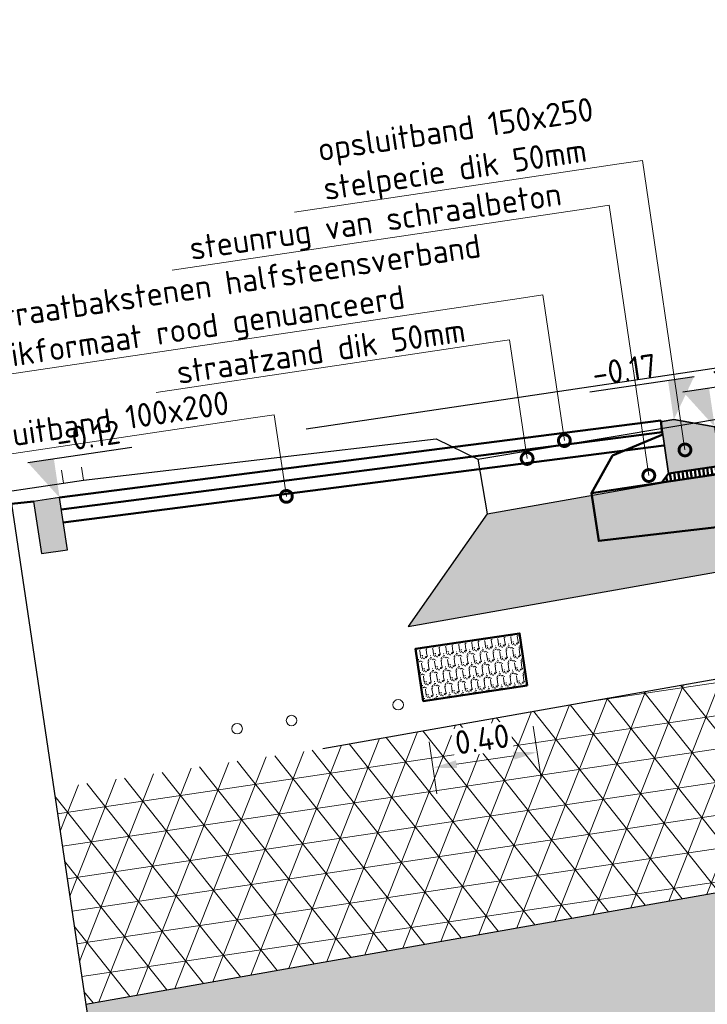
# Model space of a CAD drawing. Header units: metres. Extents: x 0 to 269924, y 0 to 933292.
# Tile 37 of 247: x 133868.06 to 133870.68, y 465822.1 to 465825.84. Entities that reach past the tile are written whole.
import ezdxf
from ezdxf import colors
from ezdxf.entities.mleader import LeaderData, LeaderLine
from ezdxf.lldxf.tags import DXFTag
from ezdxf.math import Vec2, Vec3

# ---------------------------------------------------------------- set-up
doc = ezdxf.new("R2010")
doc.units = ezdxf.units.M
doc.linetypes.add('AL-NAP_LIJN', pattern=[15.25, 12, -1.5, 0.25, -1.5])
doc.linetypes.add('XX-AFBREEK', pattern=[7, 4, -1, 1, -1])
for name, color, linetype, lineweight, true_color in [('B-OI-KL-DATA-G', 3, 'KL-DATA-N', 18, 0x00ff00), ('N-WE-KL-TRACE-GD', 30, 'Continuous', 50, 0xff7f00), ('N-WE-OG-ZONE_LEIDINGSTROOK-AD-50', 30, 'Continuous', 18, 0xff7f00)]:
    doc.layers.add(name, color=color, linetype=linetype, lineweight=lineweight, true_color=true_color)
for name, color, linetype, lineweight in [('B-WE-GW-AFBREEKLIJN-GD', 7, 'XX-AFBREEK', 25), ('B-WE-MO-BODEM-A-50', 253, 'Continuous', 18), ('B-WE-MO-BODEM-AD-50', 253, 'Continuous', 18), ('B-WE-VH-VERHARDING-GD', 253, 'Continuous', 25), ('B-WE-VH-VERHARDING_FUNDERING-AD-50', 253, 'Continuous', 18), ('N-WE-GR-GROENSTROOK-GD', 90, 'Continuous', 50), ('N-WE-KL-ET_LS_OV_LICHTMAST-S', 190, 'Continuous', 25), ('N-WE-VH-KANTOPSLUITING_GELEIDEBAND-SD', 20, 'Continuous', 25), ('N-WE-VH-KANTOPSLUITING_OPSLUITBAND-SD', 150, 'Continuous', 25), ('N-WE-VH-M', 7, 'Continuous', 18), ('N-WE-VH-VERHARDING-GD', 7, 'Continuous', 50), ('N-WE-VH-VERHARDING-T18', 10, 'Continuous', 18), ('X-XX-AL-NAP-GD', 7, 'AL-NAP_LIJN', 25), ('X-XX-AL-PEILMAAT-SD', 7, 'Continuous', 25)]:
    doc.layers.add(name, color=color, linetype=linetype, lineweight=lineweight)
doc.layers.add('X-XX-AL-HULPLIJN-G', color=30, linetype='Continuous', lineweight=18, plot=False)
doc.styles.add('NLCS-ISO', font='NLCS-ISO.ttf')
doc.styles.add('NLCS-ISO-M200-T18', font='NLCS-ISO.ttf', dxfattribs={"height": 0.36})
doc.styles.add('NLCS-ISO-M50-T18', font='NLCS-ISO.ttf', dxfattribs={"height": 0.09000000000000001})
doc.styles.get("Standard").update_dxf_attribs({"font": 'romand.shx'})
tags = doc.linetypes.add('KL-DATA-N', pattern='A,4,-1,[101,NLCS.SHX,S=0.5,R=0,X=0,Y=0],-1,4,-1,["D",Standard,S=1,R=0,X=-0.25,Y=-0.5],-1.5', length=12.5).pattern_tags.tags
tags[18] = DXFTag(74, 10)
doc.dimstyles.new('NLCS-M50-T18-PIJL_L2_H2', dxfattribs={"dimscale": 0.05, "dimtxt": 2.5, "dimasz": 1.8, "dimexe": 2, "dimexo": 2, "dimgap": 0.7, "dimtad": 1, "dimzin": 0, "dimdsep": 46, "dimtxsty": 'NLCS-ISO-M50-T18', "dimcen": 0, "dimdle": 2, "dimclrd": 256, "dimclre": 256, "dimclrt": 10, "dimazin": 0, "dimtfac": 1, "dimtdec": 3, "dimtofl": 0, "dimtmove": 0, "dimatfit": 3, "dimfxl": 2, "dimfxlon": 1, "dimtfillclr": 256, "dimtolj": 1, "dimtzin": 0, "dimlwd": -1, "dimlwe": -1, "dimarcsym": 0})
doc.dimstyles.new('NLCS-M50-T18-SCHRAP_L2_H2', dxfattribs={"dimscale": 0.05, "dimtxt": 2.5, "dimasz": 1.008, "dimexe": 2, "dimexo": 2, "dimgap": 0.7, "dimtad": 1, "dimzin": 0, "dimdsep": 46, "dimtxsty": 'NLCS-ISO-M50-T18', "dimblk": 'OBLIQUE', "dimcen": 0, "dimdle": 2, "dimclrd": 256, "dimclre": 256, "dimclrt": 10, "dimazin": 0, "dimtfac": 1, "dimtdec": 3, "dimtofl": 0, "dimtmove": 0, "dimatfit": 3, "dimldrblk": 'OBLIQUE', "dimfxl": 2, "dimfxlon": 1, "dimtfillclr": 256, "dimtolj": 1, "dimtzin": 0, "dimlwd": -1, "dimlwe": -1, "dimarcsym": 0})

# ---------------------------------------------------------------- blocks, each defined once
blk = doc.blocks.new('*D416')
at = {"layer": 'Defpoints', "color": 0, "transparency": 16777216}
for p in [(8.521855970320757, -1.087554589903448), (8.92185597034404, -1.087554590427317), (8.92185597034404, -1.343827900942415)]:
    blk.add_point(p, dxfattribs=at)
at = {"layer": 'N-WE-VH-M', "transparency": 16777216}
for p, q in [((8.521855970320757, -1.243827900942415), (8.521855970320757, -1.443827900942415)), ((8.92185597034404, -1.243827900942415), (8.92185597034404, -1.443827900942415)), ((8.611855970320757, -1.343827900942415), (8.83185597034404, -1.343827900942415))]:
    blk.add_line(p, q, dxfattribs=at)
for points in [[(8.611855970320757, -1.328827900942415), (8.611855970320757, -1.358827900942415), (8.521855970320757, -1.343827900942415)], [(8.83185597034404, -1.328827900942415), (8.83185597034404, -1.358827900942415), (8.92185597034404, -1.343827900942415)]]:
    blk.add_solid(points, dxfattribs=at)
at = {"layer": 'N-WE-VH-M', "color": 10, "transparency": 16777216, "insert": (8.721855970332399, -1.263827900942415), "char_height": 0.09000000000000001, "attachment_point": 5, "style": 'NLCS-ISO-M50-T18', "bg_fill": 3, "box_fill_scale": 1.1, "bg_fill_color": 256, "bg_fill_true_color": 13158600, "bg_fill_transparency": 0}
blk.add_mtext('\\A1;0.40', dxfattribs=at)
blk = doc.blocks.new('SAL-PEILMAAT_INFRACAD_H01-SOD')
blk.add_line((-2, 3), (6, 3))
blk.add_solid([(-2, 3), (0, 3), (0, 0)])
at = {"style": 'NLCS-ISO'}
blk.add_attdef('...', (0.3999999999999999, 3.399999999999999), '', height=1.8, dxfattribs=at)
blk = doc.blocks.new('N-SVH-KANTOPSLUITING_OPSLUITBAND_100X200-D')
blk.add_hatch(color=8).paths.add_polyline_path([(-0.09999999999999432, -0.1999999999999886), (0, -0.1999999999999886), (0, 0), (-0.09999999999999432, 0)])
at = {"flags": 128}
blk.add_lwpolyline([(-0.09999999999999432, -0.1999999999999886), (0, -0.1999999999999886), (0, 0), (-0.09999999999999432, 0)], close=True, dxfattribs=at)
blk = doc.blocks.new('_DotSmall')
at = {"color": 0, "linetype": 'ByBlock', "const_width": 0.5}
blk.add_lwpolyline([(-0.0625, 0, 1), (0.0625, 0, 1)], format="xyb", close=True, dxfattribs=at)
blk = doc.blocks.new('_Oblique')
at = {"color": 0, "linetype": 'ByBlock', "lineweight": -2}
blk.add_line((-0.5, -0.5), (0.5, 0.5), dxfattribs=at)
blk = doc.blocks.new('*D701')
at = {"layer": 'Defpoints', "color": 0, "transparency": 16777216}
for p in [(133870.7181755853, 465824.2164049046), (133868.1224583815, 465823.9954497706), (133871.1563282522, 465821.2680326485)]:
    blk.add_point(p, dxfattribs=at)
at = {"layer": 'N-WE-VH-VERHARDING-GD', "transparency": 16777216}
for p, q in [((133871.1416288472, 465821.3669463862), (133871.1710276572, 465821.1691189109)), ((133868.4856573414, 465820.8711487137), (133871.2552419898, 465821.2827320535)), ((133868.569871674, 465820.9847618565), (133868.5992704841, 465820.7869343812))]:
    blk.add_line(p, q, dxfattribs=at)
at = {"layer": 'N-WE-VH-VERHARDING-GD', "transparency": 16777216, "xscale": 0.0504, "yscale": 0.0504, "zscale": 0.0504}
for p, rotation in [((133871.1563282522, 465821.2680326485), 8.452767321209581), ((133868.5845710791, 465820.8858481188), 188.4527673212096)]:
    blk.add_blockref('_Oblique', p, dxfattribs=dict(at, rotation=rotation))
at = {"layer": 'N-WE-VH-VERHARDING-GD', "color": 10, "transparency": 16777216, "insert": (133869.8476655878, 465821.230256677), "char_height": 0.09000000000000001, "attachment_point": 5, "rotation": 8.452767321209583, "style": 'NLCS-ISO-M50-T18'}
blk.add_mtext('\\A1;trottoir\\P2.60', dxfattribs=at)
blk = doc.blocks.new('*U691')
h = blk.add_hatch(color=253)
h.dxf.hatch_style = 1
h.paths.add_polyline_path([(-0.1999999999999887, -0.1500000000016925), (-0.1999999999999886, 0.04500000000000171), (-0.1949999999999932, 0.05000000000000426), (-0.1500000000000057, 0.05000000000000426), (0, 0), (-2.775557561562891e-17, -0.1500000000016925)])
at = {"layer": 'N-WE-VH-VERHARDING-GD', "linetype": 'Continuous'}
h = blk.add_hatch(dxfattribs=at)
h.set_pattern_fill('ANSI31', color=256, scale=0.005, angle=45, style=0)
h.set_pattern_definition([(90, (89116.59644468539, 436374.9204160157), (-0.015875, 2.472489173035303e-18), [])])
h.paths.add_polyline_path([(-0.1999999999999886, -0.1500000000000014), (-1.998046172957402e-11, -0.1500000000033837), (0.02999999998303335, -0.1800000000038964), (-0.2300000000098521, -0.1799999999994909)])
at = {"lineweight": 35}
blk.add_lwpolyline([(-0.1999999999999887, -0.1500000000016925), (-0.1999999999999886, 0.04500000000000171), (-0.1949999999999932, 0.05000000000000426), (-0.1500000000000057, 0.05000000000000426), (0, 0), (-2.775557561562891e-17, -0.1500000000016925)], close=True, dxfattribs=at)
at = {"layer": 'N-WE-VH-VERHARDING-GD', "linetype": 'Continuous'}
for p, q in [((-0.3999999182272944, -0.04999994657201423), (-0.1999999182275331, 5.34508906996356e-08)), ((-0.3999999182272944, -0.04999994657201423), (-0.4999999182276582, -0.1799999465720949)), ((-0.229999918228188, -0.1799999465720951), (-0.4999999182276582, -0.1799999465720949))]:
    blk.add_line(p, q, dxfattribs=at)
at = {"layer": 'N-WE-VH-VERHARDING-GD', "linetype": 'Continuous', "flags": 128}
blk.add_lwpolyline([(-0.1999999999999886, -0.1500000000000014), (-1.998046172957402e-11, -0.1500000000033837), (0.02999999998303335, -0.1800000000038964), (-0.2300000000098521, -0.1799999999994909)], close=True, dxfattribs=at)
blk = doc.blocks.new('PROFIEL 8')
at = {"layer": 'B-WE-MO-BODEM-A-50'}
h = blk.add_hatch(dxfattribs=at)
h.set_pattern_fill('AMO-BODEM_ZAND-SO', color=256, scale=0.05, angle=5.945633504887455e-10, pattern_type=2)
h.set_pattern_definition([(37.50000000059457, (-134959.7501809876, -466664.7652126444), (-0.00314966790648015, 0.09634118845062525), [0, -0.076, 0, -0.08499999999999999, 0, -0.08124999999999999]), (7.500000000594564, (-134959.7501809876, -466664.7652126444), (0.08848883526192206, 0.1411073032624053), [0, -0.041, 0, -0.0685, 0, -0.02625]), (327.5000000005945, (-134959.8116809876, -466664.7652126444), (0.1557070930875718, 0.0002829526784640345), [0, -0.025, 0, -0.09000000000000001, 0, -0.1175]), (317.5000000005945, (-134959.8116809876, -466664.7652126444), (0.1503063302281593, 0.04388377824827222), [0, -0.0125, 0, -0.05899999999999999, 0, -0.06749999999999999])])
h.paths.add_polyline_path([(7.083813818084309, -2.039032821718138), (7.083813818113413, -2.756166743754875), (9.25152546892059, -2.979565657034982), (12.7614312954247, -2.559519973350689), (15.10497242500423, -3.258754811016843), (16.32185597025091, -3.148775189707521), (16.32185597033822, -1.976880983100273), (12.12972014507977, -1.899720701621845)])
at = {"layer": 'B-WE-MO-BODEM-AD-50'}
h = blk.add_hatch(dxfattribs=at)
h.set_pattern_fill('AVH-FUNDERING_EPS-SO', color=256, scale=0.025, angle=-8.452767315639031, pattern_type=2)
h.set_pattern_definition([(359.9999999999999, (832.0822872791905, -451.0629936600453), (6.938893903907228e-17, 0.125), []), (59.99999999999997, (832.0822872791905, -451.0629936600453), (-0.1082531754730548, 0.06250000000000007), []), (120, (832.0822872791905, -451.0629936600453), (-0.1082531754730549, -0.06249999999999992), [])])
h.paths.add_polyline_path([(16.32185597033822, -1.976880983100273), (16.3218559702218, -1.173285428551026), (16.13387043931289, -1.173285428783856), (12.12603996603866, -1.099517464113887), (8.11836777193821, -1.210165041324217), (7.08381381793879, -1.210165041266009), (7.083813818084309, -2.039032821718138), (12.12972014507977, -1.899720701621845)])
at = {"layer": 'B-WE-VH-VERHARDING_FUNDERING-AD-50'}
h = blk.add_hatch(dxfattribs=at)
h.set_pattern_fill('AVH-FUNDERING_02-SO', color=256, scale=0.25, angle=5.945633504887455e-10, pattern_type=2)
h.set_pattern_definition([(5.945633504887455e-10, (-1600.382309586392, -133.2322144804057), (0.2499999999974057, 0.2500000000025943), [0.03124999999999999, -0.2187499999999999]), (90, (-1600.382309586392, -133.2322144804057), (-0.2500000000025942, 0.2499999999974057), [0.03125, -0.21875]), (135.0000000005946, (-1600.35105958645, -133.2322144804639), (-0.2499999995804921, -2.594258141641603e-12), [0.044194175, -0.3093592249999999]), (5.945633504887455e-10, (-1600.351059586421, -133.0915894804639), (0.2499999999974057, 0.2500000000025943), [0.03124999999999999, -0.2187499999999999]), (45.00000000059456, (-1600.335434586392, -133.1072144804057), (-2.594272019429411e-12, 0.2499999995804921), [0.02209707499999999, -0.3314562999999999]), (135.0000000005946, (-1600.335434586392, -133.1072144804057), (-0.2499999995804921, -2.594258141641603e-12), [0.022097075, -0.3314563]), (5.945633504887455e-10, (-1600.25730958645, -133.0290894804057), (0.2499999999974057, 0.2500000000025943), [0.04419417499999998, -0.2058058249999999]), (45.00000000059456, (-1600.25730958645, -133.0290894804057), (-2.594272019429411e-12, 0.2499999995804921), [0.03124999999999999, -0.3223033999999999]), (135.0000000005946, (-1600.213115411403, -133.0290894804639), (-0.2499999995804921, -2.594258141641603e-12), [0.03125, -0.3223034]), (90, (-1600.21043458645, -133.1697144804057), (-0.2500000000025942, 0.2499999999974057), [0.03125, -0.21875]), (45.00000000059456, (-1600.21043458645, -133.1697144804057), (-2.594272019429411e-12, 0.2499999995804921), [0.02209707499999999, -0.3314562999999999]), (135.0000000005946, (-1600.194809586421, -133.1540894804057), (-0.2499999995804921, -2.594258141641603e-12), [0.022097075, -0.3314563]), (5.945633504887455e-10, (-1600.35105958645, -133.1697144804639), (0.2499999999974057, 0.2500000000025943), [0.01562499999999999, -0.2093749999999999]), (5.945633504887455e-10, (-1600.16355958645, -133.1072144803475), (0.2499999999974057, 0.2500000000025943), [0.01562499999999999, -0.2093749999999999]), (90, (-1600.241684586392, -133.0759644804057), (-0.2500000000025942, 0.2499999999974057), [0.015625, -0.209375]), (135.0000000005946, (-1600.21043458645, -133.2165894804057), (-0.2499999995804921, -2.594258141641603e-12), [0.022097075, -0.3314563]), (135.0000000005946, (-1600.31980958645, -133.0447144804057), (-0.2499999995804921, -2.594258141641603e-12), [0.022097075, -0.3314563]), (45.00000000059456, (-1600.265122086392, -133.1501832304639), (-2.594272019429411e-12, 0.2499999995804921), [0.02209707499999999, -0.3314562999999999]), (90, (-1600.29637208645, -133.2009644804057), (-0.2500000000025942, 0.2499999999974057), [0.00390625, -0.24609375]), (90, (-1600.284653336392, -133.0954957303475), (-0.2500000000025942, 0.2499999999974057), [0.00390625, -0.24609375]), (90, (-1600.167465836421, -133.0525269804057), (-0.2500000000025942, 0.2499999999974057), [0.00390625, -0.24609375]), (90, (-1600.163559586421, -133.1853394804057), (-0.2500000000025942, 0.2499999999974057), [0.00390625, -0.24609375])])
h.paths.add_polyline_path([(15.37136197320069, -0.759182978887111), (15.74129931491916, -0.7659920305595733), (15.37817102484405, -0.3892456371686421), (12.1224977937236, -0.3293218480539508), (8.86682368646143, -0.4192075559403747), (8.50717603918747, -0.7992780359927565), (8.877035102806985, -0.7890666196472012), (12.12419987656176, -0.6994158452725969)])
at = {"layer": 'N-WE-OG-ZONE_LEIDINGSTROOK-AD-50'}
h = blk.add_hatch(dxfattribs=at)
h.set_pattern_fill('ARO-ZONE_LEIDINGSTROOK-SO', color=256, scale=0.05, angle=-8.452767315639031, pattern_type=2)
h.set_pattern_definition([(179.9999999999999, (9.123855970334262, -0.9400545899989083), (-6.071532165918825e-18, -0.05), [0.002, -0.048]), (165.963757, (9.125855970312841, -0.9405545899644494), (-0.05000000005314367, -6.508785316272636e-10), [0.002061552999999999, -0.2040937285]), (153.434949, (9.127855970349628, -0.9415545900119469), (-0.05000000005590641, -3.781364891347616e-10), [0.002236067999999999, -0.109567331]), (143.130102, (9.129855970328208, -0.9430545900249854), (-0.1499999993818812, 0.1000000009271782), [0.0025, -0.2475]), (135, (9.130855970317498, -0.9440545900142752), (-0.04999999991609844, 3.469446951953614e-18), [0.0014142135, -0.06929646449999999]), (135, (9.132355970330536, -0.9455545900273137), (-0.04999999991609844, 3.469446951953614e-18), [0.0021213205, -0.06858935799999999]), (116.565051, (9.13335597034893, -0.9475545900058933), (-0.05000000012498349, 0.05000000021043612), [0.002236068, -0.109567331]), (108.434949, (9.134355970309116, -0.9505545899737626), (-0.05000000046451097, 0.09999999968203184), [0.0031622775, -0.1549516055]), (90, (9.134355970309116, -0.9525545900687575), (-0.05, 2.602085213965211e-18), [0.002, -0.048]), (0, (9.169855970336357, -0.9400545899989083), (0, 0.05), [0.002, -0.048]), (14.036243, (9.167855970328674, -0.9405545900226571), (0.1500000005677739, 0.04999999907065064), [0.002061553, -0.2040937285]), (26.56505099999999, (9.165855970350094, -0.9415545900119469), (0.05000000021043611, 0.05000000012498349), [0.002236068, -0.109567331]), (36.86989799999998, (9.163855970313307, -0.9430545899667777), (0.04999999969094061, 0.05000000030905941), [0.0025, -0.2475]), (45, (9.162855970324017, -0.9440545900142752), (8.673617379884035e-19, 0.04999999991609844), [0.0014142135, -0.0692964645]), (45, (9.161355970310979, -0.9455545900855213), (8.673617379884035e-19, 0.04999999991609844), [0.0021213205, -0.068589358]), (63.434949, (9.160355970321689, -0.9475545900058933), (-3.781364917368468e-10, 0.05000000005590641), [0.002236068, -0.109567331]), (71.565051, (9.159355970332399, -0.9505545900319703), (-3.584179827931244e-12, 0.05000000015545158), [0.0031622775, -0.1549516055]), (90, (9.159355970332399, -0.9525545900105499), (-0.05, 2.602085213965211e-18), [0.002, -0.048]), (179.9999999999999, (9.148855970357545, -0.9850545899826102), (-6.071532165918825e-18, -0.05), [0.002, -0.048]), (194.036243, (9.150855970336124, -0.9845545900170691), (-0.1500000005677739, -0.04999999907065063), [0.002061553, -0.2040937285]), (206.565051, (9.152855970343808, -0.9835545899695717), (-0.05000000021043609, -0.05000000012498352), [0.002236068, -0.109567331]), (216.8698979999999, (9.154855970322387, -0.9820545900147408), (-0.04999999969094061, -0.05000000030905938), [0.0025, -0.2475]), (225, (9.155855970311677, -0.981054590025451), (-8.673617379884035e-18, -0.04999999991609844), [0.0014142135, -0.06929646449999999]), (225, (9.15735597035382, -0.9795545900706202), (-8.673617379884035e-18, -0.04999999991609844), [0.0021213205, -0.06858935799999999]), (243.434949, (9.158355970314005, -0.9775545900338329), (3.781365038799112e-10, -0.05000000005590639), [0.002236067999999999, -0.109567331]), (251.565051, (9.159355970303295, -0.9745545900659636), (3.584157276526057e-12, -0.05000000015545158), [0.003162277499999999, -0.1549516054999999]), (270, (9.159355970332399, -0.9725545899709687), (0.05, -8.673617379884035e-18), [0.002, -0.048]), (0, (9.144855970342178, -0.9850545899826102), (0, 0.05), [0.002, -0.048]), (345.9637569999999, (9.14285597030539, -0.9845545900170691), (0.05000000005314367, 6.508784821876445e-10), [0.002061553, -0.2040937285]), (333.434949, (9.140855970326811, -0.9835545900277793), (0.05000000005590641, 3.781364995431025e-10), [0.002236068, -0.109567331]), (323.1301020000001, (9.138855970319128, -0.9820545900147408), (0.1499999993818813, -0.1000000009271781), [0.0025, -0.2475]), (314.9999999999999, (9.137855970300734, -0.9810545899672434), (0.04999999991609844, -1.474514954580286e-17), [0.0014142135, -0.0692964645]), (314.9999999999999, (9.136355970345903, -0.9795545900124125), (0.04999999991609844, -1.474514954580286e-17), [0.0021213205, -0.068589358]), (296.5650509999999, (9.13535597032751, -0.9775545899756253), (0.05000000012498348, -0.05000000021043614), [0.002236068, -0.109567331]), (288.434949, (9.13435597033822, -0.9745545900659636), (0.05000000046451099, -0.0999999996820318), [0.0031622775, -0.1549516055]), (270, (9.13435597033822, -0.9725545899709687), (0.05, -8.673617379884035e-18), [0.002, -0.048]), (90, (9.159355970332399, -0.9725545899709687), (-0.05, 2.602085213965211e-18), [0.02, -0.03]), (90, (9.13435597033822, -0.9725545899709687), (-0.05, 2.602085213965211e-18), [0.02, -0.03])])
h.paths.add_polyline_path([(8.92185597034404, -1.087554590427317), (8.521855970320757, -1.087554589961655), (8.521855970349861, -0.8875545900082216), (8.921855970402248, -0.8875545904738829)])
at = {"layer": 'B-OI-KL-DATA-G'}
for centre in [(7.806441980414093, -1.087554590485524), (8.01576585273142, -1.087554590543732), (8.425532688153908, -1.087554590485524)]:
    blk.add_circle(centre, 0.02, dxfattribs=at)
at = {"layer": 'B-WE-GW-AFBREEKLIJN-GD'}
blk.add_lwpolyline([(7.083813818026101, -0.1167322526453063), (7.083813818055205, -3.051967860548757)], dxfattribs=at)
at = {"layer": 'B-WE-VH-VERHARDING-GD'}
for points in [[(5.221855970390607, -0.06702850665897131), (7.290881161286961, -0.06702850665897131), (7.368031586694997, -0.06713888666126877), (8.717500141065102, -0.1092761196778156), (8.861855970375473, -0.2092761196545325)], [(8.861855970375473, -0.2092761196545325), (12.12166975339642, -0.1492761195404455), (15.38148353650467, -0.2392761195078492)], [(8.861855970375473, -0.2092761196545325), (8.86682368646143, -0.4192075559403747)], [(8.86682368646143, -0.4192075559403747), (12.1224977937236, -0.3293218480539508), (15.37817102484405, -0.3892456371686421)], [(8.86682368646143, -0.4192075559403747), (8.50717603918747, -0.7992780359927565)], [(8.877035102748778, -0.7890666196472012), (12.12419987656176, -0.6994158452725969), (15.37136197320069, -0.759182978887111)], [(8.50717603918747, -0.7992780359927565), (8.877035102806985, -0.7890666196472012)], [(8.118367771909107, -1.210165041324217), (12.12603996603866, -1.099517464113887), (16.13387043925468, -1.173285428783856)], [(7.083813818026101, -2.039032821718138), (12.12972014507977, -1.899720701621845), (16.32185597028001, -1.976880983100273)]]:
    blk.add_lwpolyline(points, dxfattribs=at)
at = {"layer": 'N-WE-KL-TRACE-GD'}
blk.add_lwpolyline([(8.92185597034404, -1.087554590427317), (8.521855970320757, -1.087554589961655), (8.521855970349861, -0.8875545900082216), (8.921855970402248, -0.8875545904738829)], close=True, dxfattribs=at)
at = {"layer": 'X-XX-AL-HULPLIJN-G'}
for points in [[(7.290881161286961, -0.01702850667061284), (7.290881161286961, -0.06702850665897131)], [(7.368031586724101, -0.0171388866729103), (7.368031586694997, -0.06713888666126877)]]:
    blk.add_lwpolyline(points, dxfattribs=at)
at = {"layer": 'X-XX-AL-NAP-GD'}
blk.add_lwpolyline([(20.2339878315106, 1.629814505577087e-09), (0, -5.820766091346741e-11)], dxfattribs=at)
at = {"layer": 'N-WE-VH-M'}
dim = blk.add_linear_dim(base=(8.92185597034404, -1.343827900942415), p1=(8.521855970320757, -1.087554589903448), p2=(8.92185597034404, -1.087554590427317), dimstyle='NLCS-M50-T18-PIJL_L2_H2', override={"dimtfill": 1}, dxfattribs=at)
dim.commit()
dim.dimension.update_dxf_attribs({"geometry": '*D416', "text_midpoint": (8.721855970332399, -1.263827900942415)})

msp = doc.modelspace()

# ---------------------------------------------------------------- block references
at = {"layer": 'N-WE-KL-ET_LS_OV_LICHTMAST-S', "rotation": 8.452767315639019}
msp.add_blockref('PROFIEL 8', (133861.0087702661, 465823.0765775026), dxfattribs=at)

# ---------------------------------------------------------------- next in the draw order: linework, layer by layer
at = {"layer": 'N-WE-GR-GROENSTROOK-GD'}
msp.add_lwpolyline([(133868.1166413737, 465824.0118396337), (133868.0326903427, 465824.003090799)], dxfattribs=at)
at = {"layer": 'N-WE-VH-VERHARDING-GD'}
for p, q in [((133868.2155551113, 465824.0265390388), (133870.5007292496, 465824.3195605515)), ((133870.5007292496, 465824.3195605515), (133870.5069548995, 465824.271008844)), ((133870.5064526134, 465824.274926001), (133868.2212784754, 465823.9819044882))]:
    msp.add_line(p, q, dxfattribs=at)
at = {"layer": 'N-WE-VH-VERHARDING-GD', "flags": 128}
msp.add_lwpolyline([(133870.5128119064, 465824.2253320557), (133868.2295223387, 465823.9325521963)], dxfattribs=at)
at = {"layer": 'N-WE-VH-VERHARDING-GD'}
msp.add_lwpolyline([(133870.2382990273, 465824.0440436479), (133870.2653818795, 465823.8618004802), (133873.3959815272, 465824.2251266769)], dxfattribs=at)

# ---------------------------------------------------------------- next in the draw order: block references
at = {"layer": 'N-WE-VH-KANTOPSLUITING_GELEIDEBAND-SD', "rotation": 8.452767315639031}
msp.add_blockref('*U691', (133870.7064087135, 465824.2955853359), dxfattribs=at)
at = {"layer": 'N-WE-VH-KANTOPSLUITING_OPSLUITBAND-SD', "rotation": 8.452767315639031}
msp.add_blockref('N-SVH-KANTOPSLUITING_OPSLUITBAND_100X200-D', (133868.2155551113, 465824.0265390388), dxfattribs=at)
at = {"layer": 'X-XX-AL-PEILMAAT-SD', "xscale": 0.05, "yscale": 0.05, "zscale": 0.05, "rotation": 8.452767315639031}
for p, values in [((133870.7064087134, 465824.2955853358), {'...': '-0.22'}), ((133868.2155551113, 465824.0265390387), {'...': '-0.12'})]:
    msp.add_blockref('SAL-PEILMAAT_INFRACAD_H01-SOD', p, dxfattribs=at).add_auto_attribs(values)
at = {"layer": 'X-XX-AL-PEILMAAT-SD'}
ref = msp.add_blockref('SAL-PEILMAAT_INFRACAD_H01-SOD', (133870.5506884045, 465824.3229930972), dxfattribs=dict(at, xscale=-0.05000000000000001, yscale=0.05, zscale=0.05, rotation=8.452767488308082))
ref.add_attrib('...', '-0.17', (133870.2477518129, 465824.4498411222), dxfattribs={"layer": '0', "height": 0.09000000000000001, "rotation": 8.452767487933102, "style": 'NLCS-ISO'})

# ---------------------------------------------------------------- next in the draw order: dimensions: what is measured, and where the dimension line sits
at = {"layer": 'N-WE-VH-VERHARDING-GD'}
dim = msp.add_linear_dim(base=(133871.1563282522, 465821.2680326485), p1=(133868.1224583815, 465823.9954497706), p2=(133870.7181755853, 465824.2164049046), angle=8.452767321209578, text='trottoir\\P<>', dimstyle='NLCS-M50-T18-SCHRAP_L2_H2', dxfattribs=at)
dim.commit()
dim.dimension.update_dxf_attribs({"geometry": '*D701', "text_midpoint": (133869.8476655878, 465821.230256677)})

# ---------------------------------------------------------------- next in the draw order: leaders
at = {"layer": 'N-WE-VH-VERHARDING-T18'}
ml = msp.add_multileader_mtext('Standard', dxfattribs=at)
ml.set_content('', color=256, style='NLCS-ISO-M200-T18')
ml.set_leader_properties(color=256, linetype='ByLayer', lineweight=-1)
ml.build(insert=Vec2(0, 0))
ml.multileader.update_dxf_attribs({"has_dogleg": 0, "text_left_attachment_type": 5, "text_right_attachment_type": 5, "dogleg_length": 0.36, "arrow_head_size": 0.36})
ctx = ml.context
ctx.base_point, ctx.char_height, ctx.arrow_head_size, ctx.landing_gap_size, ctx.plane_origin = Vec3(135697.3917517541, 466805.7658595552), 0.36, 0.36, 0.18, Vec3(135695.696623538, 466805.188890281)
ctx.left_attachment, ctx.right_attachment = 5, 5
notes = []
notes.append((ctx, [(0, (0, 0, 0), (0, 0), (1, 0), 1, [])]))
ctx.mtext.insert, ctx.mtext.rotation, ctx.mtext.flow_direction = Vec3(135697.5717517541, 466806.1258595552), -0.1475286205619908, 5
ml = msp.add_multileader_mtext('Standard', dxfattribs=at)
ml.set_content('opsluitband 150x250\\Pstelpecie dik 50mm', color=256, style='NLCS-ISO-M50-T18')
ml.set_leader_properties(color=256, linetype='ByLayer', lineweight=-1)
ml.set_arrow_properties(name='DOTSMALL')
ml.build(insert=Vec2(0, 0))
ml.multileader.update_dxf_attribs({"text_left_attachment_type": 5, "text_right_attachment_type": 5, "dogleg_length": 0.09000000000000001, "arrow_head_size": 0.09})
ctx = ml.context
ctx.base_point, ctx.char_height, ctx.arrow_head_size, ctx.landing_gap_size, ctx.plane_origin, ctx.plane_x_axis, ctx.plane_y_axis = Vec3(133869.1851215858, 465825.1229525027), 0.09000000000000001, 0.09, 0.04500000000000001, Vec3(133872.5518016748, 465824.6296355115), Vec3(0.9891373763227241, 0.1469940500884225), Vec3(-0.1469940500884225, 0.9891373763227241)
ctx.left_attachment, ctx.right_attachment = 5, 5
notes.append((ctx, [(0, (1, 1, 0), (133870.43143468, 465825.3081650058), (-0.9891373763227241, -0.1469940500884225), 0.09000000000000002, [(0, [(133870.5930562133, 465824.2079714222)], 0, [])])]))
ctx.mtext.insert, ctx.mtext.text_direction, ctx.mtext.rotation, ctx.mtext.flow_direction = Vec3(133869.1903853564, 465825.3936669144), Vec3(0.9891373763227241, 0.1469940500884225), 8.730516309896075e-13, 5
ml = msp.add_multileader_mtext('Standard', dxfattribs=at)
ml.set_content('steunrug van schraalbeton', color=256, style='NLCS-ISO-M50-T18')
ml.set_leader_properties(color=256, linetype='ByLayer', lineweight=-1)
ml.set_arrow_properties(name='DOTSMALL')
ml.build(insert=Vec2(0, 0))
ml.multileader.update_dxf_attribs({"text_left_attachment_type": 5, "text_right_attachment_type": 5, "dogleg_length": 0.09000000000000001, "arrow_head_size": 0.09})
ctx = ml.context
ctx.base_point, ctx.char_height, ctx.arrow_head_size, ctx.landing_gap_size, ctx.plane_origin, ctx.plane_x_axis, ctx.plane_y_axis = Vec3(133868.6762069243, 465824.8956762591), 0.09000000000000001, 0.09, 0.04500000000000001, Vec3(133871.9278293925, 465824.3724972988), Vec3(0.9891373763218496, 0.1469940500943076), Vec3(-0.1469940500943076, 0.9891373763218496)
ctx.left_attachment, ctx.right_attachment = 5, 5
notes.append((ctx, [(0, (1, 1, 0), (133870.3053161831, 465825.1377754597), (-0.9891373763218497, -0.1469940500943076), 0.09, [(0, [(133870.4556444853, 465824.1105886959)], 0, [])])]))
ctx.mtext.insert, ctx.mtext.text_direction, ctx.mtext.rotation, ctx.mtext.flow_direction = Vec3(133868.7035198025, 465825.0180200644), Vec3(0.9891373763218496, 0.1469940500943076), 6.822736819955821e-12, 5
ml = msp.add_multileader_mtext('Standard', dxfattribs=at)
ml.set_content('straatbakstenen halfsteensverband\\Pdikformaat rood genuanceerd', color=256, style='NLCS-ISO-M50-T18')
ml.set_leader_properties(color=256, linetype='ByLayer', lineweight=-1)
ml.set_arrow_properties(name='DOTSMALL')
ml.build(insert=Vec2(0, 0))
ml.multileader.update_dxf_attribs({"text_left_attachment_type": 5, "text_right_attachment_type": 5, "dogleg_length": 0.09000000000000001, "arrow_head_size": 0.09})
ctx = ml.context
ctx.base_point, ctx.char_height, ctx.arrow_head_size, ctx.landing_gap_size, ctx.plane_origin, ctx.plane_x_axis, ctx.plane_y_axis = Vec3(133867.9335575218, 465824.4820177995), 0.09000000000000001, 0.09, 0.04500000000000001, Vec3(133869.9177779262, 465823.6455095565), Vec3(0.9891373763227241, 0.1469940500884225), Vec3(-0.1469940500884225, 0.9891373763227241)
ctx.left_attachment, ctx.right_attachment = 5, 5
notes.append((ctx, [(0, (1, 1, 0), (133870.0522897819, 465824.7968790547), (-0.9891373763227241, -0.1469940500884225), 0.09000000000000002, [(0, [(133870.1345201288, 465824.2435429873)], 0, [])])]))
ctx.mtext.insert, ctx.mtext.text_direction, ctx.mtext.rotation, ctx.mtext.flow_direction = Vec3(133867.9388212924, 465824.7527322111), Vec3(0.9891373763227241, 0.1469940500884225), 8.730516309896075e-13, 5
ml = msp.add_multileader_mtext('Standard', dxfattribs=at)
ml.set_content('straatzand dik 50mm', color=256, style='NLCS-ISO-M50-T18')
ml.set_leader_properties(color=256, linetype='ByLayer', lineweight=-1)
ml.set_arrow_properties(name='DOTSMALL')
ml.build(insert=Vec2(0, 0))
ml.multileader.update_dxf_attribs({"text_left_attachment_type": 5, "text_right_attachment_type": 5, "dogleg_length": 0.09000000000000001, "arrow_head_size": 0.09})
ctx = ml.context
ctx.base_point, ctx.char_height, ctx.arrow_head_size, ctx.landing_gap_size, ctx.plane_origin, ctx.plane_x_axis, ctx.plane_y_axis = Vec3(133868.6262417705, 465824.433309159), 0.09000000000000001, 0.09, 0.04500000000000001, Vec3(133869.7914564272, 465823.4750898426), Vec3(0.9891373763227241, 0.1469940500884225), Vec3(-0.1469940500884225, 0.9891373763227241)
ctx.left_attachment, ctx.right_attachment = 5, 5
notes.append((ctx, [(0, (1, 1, 0), (133869.925968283, 465824.6264593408), (-0.9891373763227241, -0.1469940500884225), 0.09000000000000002, [(0, [(133869.9929988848, 465824.1754038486)], 0, [])])]))
ctx.mtext.insert, ctx.mtext.text_direction, ctx.mtext.rotation, ctx.mtext.flow_direction = Vec3(133868.654877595, 465824.5467507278), Vec3(0.9891373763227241, 0.1469940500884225), 8.730516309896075e-13, 5
ml = msp.add_multileader_mtext('Standard', dxfattribs=at)
ml.set_content('opsluitband 100x200', color=256, style='NLCS-ISO-M50-T18')
ml.set_leader_properties(color=256, linetype='ByLayer', lineweight=-1)
ml.set_arrow_properties(name='DOTSMALL')
ml.build(insert=Vec2(0, 0))
ml.multileader.update_dxf_attribs({"text_left_attachment_type": 5, "text_right_attachment_type": 5, "dogleg_length": 0.09000000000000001, "arrow_head_size": 0.09})
ctx = ml.context
ctx.base_point, ctx.char_height, ctx.arrow_head_size, ctx.landing_gap_size, ctx.plane_origin, ctx.plane_x_axis, ctx.plane_y_axis = Vec3(133867.7850966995, 465824.1566607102), 0.09000000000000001, 0.09, 0.04500000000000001, Vec3(133868.8748488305, 465823.3388743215), Vec3(0.9891373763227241, 0.1469940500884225), Vec3(-0.1469940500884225, 0.9891373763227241)
ctx.left_attachment, ctx.right_attachment = 5, 5
notes.append((ctx, [(0, (1, 1, 0), (133869.0314097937, 465824.3418732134), (-0.9891373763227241, -0.1469940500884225), 0.09000000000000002, [(0, [(133869.0775659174, 465824.0312841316)], 0, [])])]))
ctx.mtext.insert, ctx.mtext.text_direction, ctx.mtext.rotation, ctx.mtext.flow_direction = Vec3(133867.8124095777, 465824.2790045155), Vec3(0.9891373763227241, 0.1469940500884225), 8.730516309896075e-13, 5
for ctx, leaders in notes:
    for number, flags, end, landing, length, lines in leaders:
        leader = LeaderData()
        leader.index, (leader.has_last_leader_line, leader.has_dogleg_vector, leader.attachment_direction) = number, flags
        leader.last_leader_point, leader.dogleg_vector, leader.dogleg_length = Vec3(end), Vec3(landing), length
        for number, points, colour, breaks in lines:
            line = LeaderLine()
            line.index, line.vertices, line.color, line.breaks = number, Vec3.list(points), colors.encode_raw_color(colour), breaks
            leader.lines.append(line)
        ctx.leaders.append(leader)

doc.saveas('drawing.dxf')
